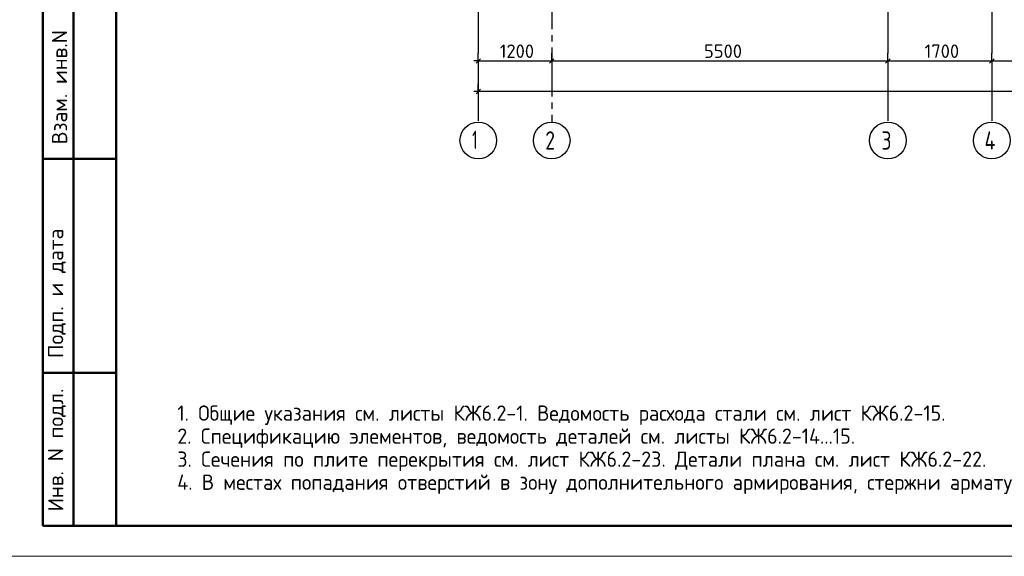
# Model space of a CAD drawing. Header units: millimetres. Extents: x 40580 to 1930067, y -240640 to 81020.
# Tile 153 of 246: x 627224 to 643331, y -240319 to -231544. Entities that reach past the tile are written whole.
import ezdxf

# ---------------------------------------------------------------- set-up
doc = ezdxf.new("R2010")
doc.units = ezdxf.units.MM
doc.linetypes.add('______5', pattern=[1100, 800, -100, 100, -100])
doc.linetypes.add('CENTER', pattern=[2, 1.25, -0.25, 0.25, -0.25])
doc.layers.add('Standard', color=7, linetype='Continuous', lineweight=25)
doc.layers.add('ОСИ', color=7, linetype='CENTER', lineweight=15)
doc.styles.add('GOST 2.304', font='isocpeur.ttf', dxfattribs={"width": 0.8})
doc.styles.add('ISOCPEUR', font='isocpeur.ttf')
doc.styles.get("Standard").update_dxf_attribs({"font": 'isocpeur.ttf'})

msp = doc.modelspace()

# ---------------------------------------------------------------- linework, layer by layer
at = {"layer": 'Standard', "color": 7, "linetype": 'Continuous', "lineweight": 50, "transparency": 33554687}
for p, q in [((627602.7, -239819.1), (627602.7, -231319.1)), ((627602.7, -239819.1), (627602.7, -231319.1)), ((628102.7, -239819.1), (628102.7, -231319.1)), ((627602.7, -233819.1), (628802.7, -233819.1)), ((627602.7, -237319.1), (628802.7, -237319.1)), ((628802.7, -239819.1), (627602.7, -239819.1))]:
    msp.add_line(p, q, dxfattribs=at)
at = {"layer": 'Standard', "color": 251, "linetype": 'Continuous', "lineweight": -3, "true_color": 0x656565, "transparency": 33554687}
for p, q in [((634726.7, -232219.1), (634726.7, -232094.1)), ((635926.7, -232219.1), (635926.7, -232094.1)), ((641426.7, -232219.1), (641426.7, -232094.1)), ((643126.7, -232219.1), (643126.7, -232094.1)), ((634726.7, -232219.1), (634726.7, -232344.1)), ((634726.7, -232219.1), (634726.7, -232671.3)), ((635926.7, -232219.1), (635926.7, -232344.1)), ((635926.7, -232219.1), (635926.7, -232671.3)), ((641426.7, -232219.1), (641426.7, -232344.1)), ((641426.7, -232219.1), (641426.7, -232671.3)), ((643126.7, -232219.1), (643126.7, -232344.1)), ((643126.7, -232219.1), (643126.7, -232671.3)), ((634726.7, -232719.1), (634726.7, -232594.1)), ((634726.7, -232719.1), (634726.7, -232844.1)), ((634726.7, -232719.1), (634726.7, -232769.1))]:
    msp.add_line(p, q, dxfattribs=at)
at = {"layer": 'Standard', "color": 7, "linetype": 'Continuous', "lineweight": -3, "transparency": 33554687}
for p, q in [((634726.7, -232219.1), (634651.7, -232219.1)), ((634726.7, -232219.1), (635926.7, -232219.1)), ((635926.7, -232219.1), (641426.7, -232219.1)), ((641426.7, -232219.1), (643126.7, -232219.1)), ((643126.7, -232219.1), (648626.7, -232219.1)), ((634726.7, -232719.1), (634651.7, -232719.1)), ((659776.7, -232719.1), (634726.7, -232719.1))]:
    msp.add_line(p, q, dxfattribs=at)
at = {"layer": 'Standard', "color": 7, "linetype": 'Continuous', "lineweight": 25, "transparency": 33554687}
for p, q in [((634689.2, -232256.6), (634764.2, -232181.6)), ((635889.2, -232256.6), (635964.2, -232181.6)), ((641389.2, -232256.6), (641464.2, -232181.6)), ((643089.2, -232256.6), (643164.2, -232181.6)), ((634764.2, -232681.6), (634689.2, -232756.6))]:
    msp.add_line(p, q, dxfattribs=at)
at = {"layer": 'Standard', "color": 7, "linetype": 'Continuous', "lineweight": 13, "transparency": 33554687}
msp.add_lwpolyline([(626802.7, -240319.1), (668802.7, -240319.1), (668802.7, -180919.1), (626802.7, -180919.1), (626802.7, -240319.1)], close=True, dxfattribs=at)
at = {"layer": 'Standard', "color": 7, "linetype": 'Continuous', "lineweight": 50, "transparency": 33554687}
msp.add_lwpolyline([(628802.7, -181419.1), (668302.7, -181419.1), (668302.7, -239819.1), (628802.7, -239819.1), (628802.7, -181419.1)], close=True, dxfattribs=at)
at = {"layer": 'ОСИ', "color": 8, "linetype": '______5', "lineweight": -3, "transparency": 33554687}
for p, q in [((635926.7, -182499.1), (635926.7, -233219.1)), ((634726.7, -182899.1), (634726.7, -233219.1)), ((641426.7, -182899.1), (641426.7, -233219.1)), ((643126.7, -182899.1), (643126.7, -233219.1))]:
    msp.add_line(p, q, dxfattribs=at)
at = {"layer": 'ОСИ', "color": 7, "linetype": 'Continuous', "lineweight": -3, "transparency": 33554687}
for centre in [(634726.7, -233519.1), (635926.7, -233519.1), (641426.7, -233519.1), (643126.7, -233519.1)]:
    msp.add_circle(centre, 300, dxfattribs=at)

# ---------------------------------------------------------------- texts
at = {"layer": 'Standard', "color": 7, "linetype": 'Continuous', "lineweight": 25, "transparency": 33554687, "char_height": 220, "attachment_point": 7, "style": 'ISOCPEUR'}
for s, insert, width in [('1200', (635076.5, -232169.1), 625.735), ('5500', (638418.7, -232169.1), 641.476), ('1700', (642026.5, -232169.1), 625.741)]:
    msp.add_mtext(s, dxfattribs=dict(at, insert=insert, width=width))
at = {"layer": 'Standard', "color": 7, "linetype": 'Continuous', "lineweight": 50, "transparency": 33554687, "char_height": 250, "attachment_point": 7, "rotation": 90, "style": 'GOST 2.304'}
for s, insert, width in [('\\A1;{\\fISOCPEUR|i0|b0;\\H250.000000;\\W1.000000;\\C7;Взам. инв.N}\\P', (628000.7, -233583.2), 1909.099), ('\\A1;{\\fISOCPEUR|i0|b0;\\H250.000000;\\W1.000000;\\C7;Подп. и дата}\\P', (627977.1, -237077), 2197.059), ('\\A1;{\\fISOCPEUR|i0|b0;\\H250.000000;\\W1.000000;\\C7;Инв. N подл.}\\P', (627977.1, -239585.1), 2021.795)]:
    msp.add_mtext(s, dxfattribs=dict(at, insert=insert, width=width))
at = {"layer": 'Standard', "color": 7, "linetype": 'Continuous', "lineweight": 13, "transparency": 33554687, "insert": (629802.7, -237852.5), "char_height": 250, "width": 19587.5, "attachment_point": 1, "line_spacing_factor": 0.903614}
msp.add_mtext('{\\W0.9524;1. Общие указания см. листы КЖ6.2-1. Ведомость расхода стали см. лист КЖ6.2-15.}\\P{\\W0.9524;2. Спецификацию элементов, ведомость деталей см. листы КЖ6.2-14...15.}\\P{\\W0.9524;3. Сечения по плите перекрытия см. лист КЖ6.2-23. Детали плана см. лист КЖ6.2-22.}\\P{\\W0.9524;4. В местах попадания отверстий в зону дополнительного армирования, стержни арматуры раздвинуть либо отогнуть по месту.}', dxfattribs=at)
at = {"layer": 'ОСИ', "color": 7, "linetype": 'Continuous', "lineweight": 25, "transparency": 33554687, "char_height": 300, "attachment_point": 7, "style": 'ISOCPEUR'}
for s, insert, width in [('\\W0.56;1', (634626.7, -233659.1), 233.324), ('\\W0.78;2', (635821.7, -233669.1), 326.834), ('\\W0.78;3', (641321.7, -233669.1), 326.834), ('\\W0.80;4', (643006.7, -233669.1), 359.83)]:
    msp.add_mtext(s, dxfattribs=dict(at, insert=insert, width=width))

doc.saveas('drawing.dxf')
